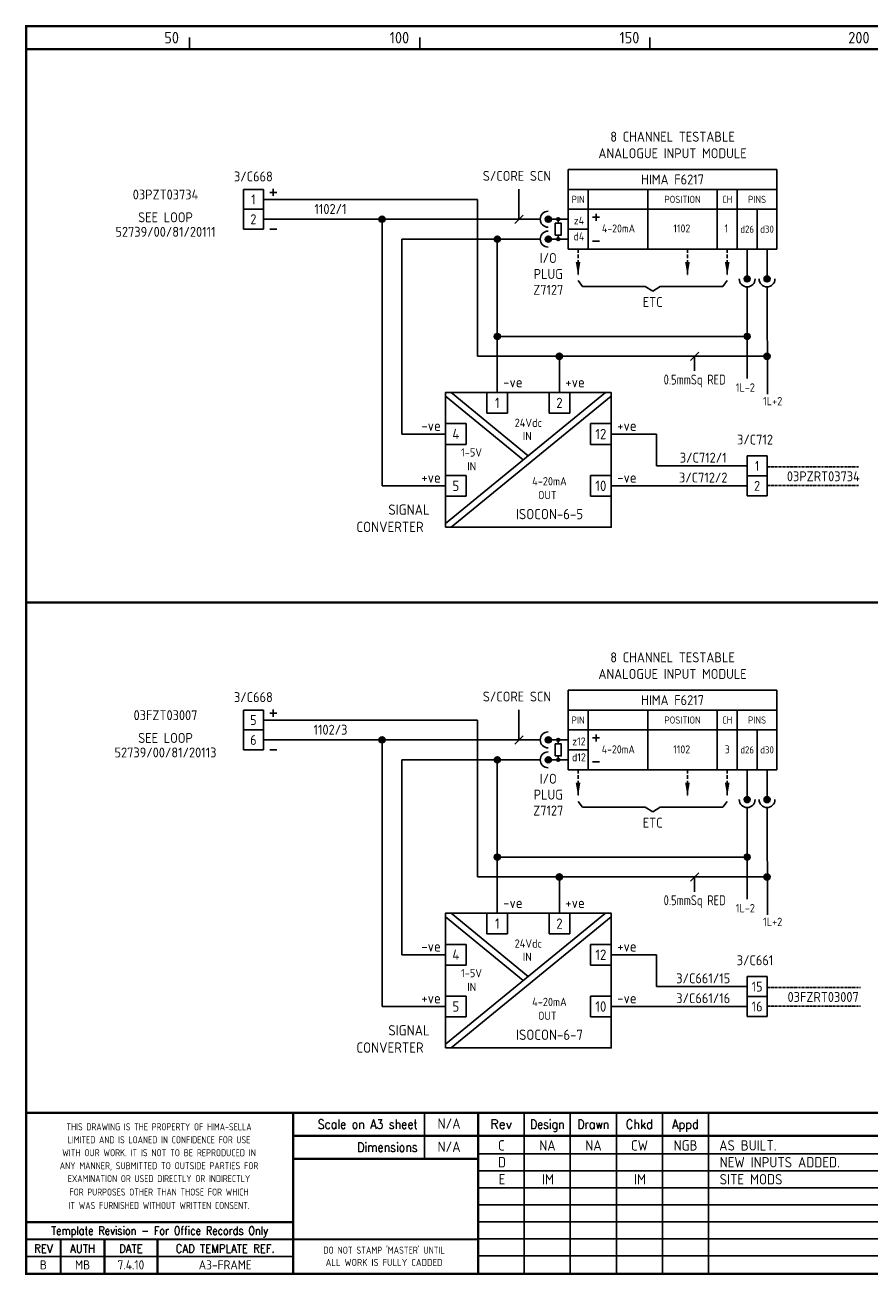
# Model space of a CAD drawing. Extents: x 14 to 408, y 0 to 275.
# Tile 1 of 2: x 14 to 198, y 0 to 272. Entities that reach past the tile are written whole.
import ezdxf
from ezdxf.enums import TextEntityAlignment as Align

# ---------------------------------------------------------------- set-up
doc = ezdxf.new("R2010")
doc.units = 0
doc.header["$LTSCALE"] = 0.25
doc.header["$MEASUREMENT"] = 0
doc.linetypes.add('HIDDEN', pattern=[0.375, 0.25, -0.125])
doc.linetypes.add('HIDDEN2', pattern=[4.7625, 3.175, -1.5875])
doc.layers.get('0').update_dxf_attribs({"color": 41, "linetype": 'CONTINUOUS'})
for name, color, linetype in [('00-DRG_FRAME', 12, 'CONTINUOUS'), ('01-DRAW', 7, 'CONTINUOUS'), ('051-TEXT', 2, 'CONTINUOUS'), ('DIM', 3, 'CONTINUOUS')]:
    doc.layers.add(name, color=color, linetype=linetype)
doc.styles.add('ISO', font='iso.shx')
doc.styles.add('ROMAND', font='ROMAND')

# ---------------------------------------------------------------- blocks, each defined once
blk = doc.blocks.new('A3-REVA')
at = {"layer": '051-TEXT', "style": 'ISO'}
for tag, p in [('DESIGNED', (292.01, 31.7)), ('A', (117.73, 27.28)), ('DES', (127.73, 27.28)), ('DRN', (137.73, 27.28)), ('CHKD', (147.73, 27.28)), ('APPD', (157.73, 27.28)), ('DATE', (256, 27.28)), ('DRAWN', (291.72, 26.77)), ('CHECKED', (291.72, 21.89)), ('APPD', (291.65, 16.79)), ('DATE', (291.92, 11.96))]:
    blk.add_attdef(tag, text='', height=2.25, dxfattribs=at).set_placement(p, align=Align.CENTER)
blk.add_attdef('DESCRIPTION', (165.03, 27.28), '', height=2.25, dxfattribs=at)
blk = doc.blocks.new('A3-REVB')
at = {"layer": '051-TEXT', "style": 'ISO'}
for tag, p in [('A', (124.85, -20.36)), ('DES', (134.85, -20.36)), ('DRN', (144.85, -20.36)), ('CHKD', (154.85, -20.36)), ('APPD', (164.85, -20.36)), ('DATE', (263.12, -20.36))]:
    blk.add_attdef(tag, text='', height=2.25, dxfattribs=at).set_placement(p, align=Align.CENTER)
blk.add_attdef('DESCRIPTION', (172.15, -20.36), '', height=2.25, dxfattribs=at)
blk = doc.blocks.new('DOT')
for radius in [0.75, 0.65, 0.55, 0.45, 0.35, 0.25, 0.15, 0.05]:
    blk.add_circle((0, 0), radius)
blk = doc.blocks.new('A3-CONTRACT')
at = {"layer": '051-TEXT', "color": 41, "style": 'ISO'}
for tag, height, p in [('SCALE', 2.25, (106.71, 31.82)), ('DIMS', 2.25, (106.71, 26.8)), ('CONTRACT', 4.5, (344.94, 3.1)), ('CAD-REF', 2.25, (283.73, 1.84))]:
    blk.add_attdef(tag, text='', height=height, dxfattribs=at).set_placement(p, align=Align.CENTER)
for tag, p in [('TITLE_2', (303.86, 17.28)), ('TITLE_3', (303.79, 12.78))]:
    blk.add_attdef(tag, p, '', height=2.25, dxfattribs=at)

msp = doc.modelspace()

# ---------------------------------------------------------------- linework, layer by layer
at = {"layer": '00-DRG_FRAME'}
for p, q in [((50, 266.5), (50, 269)), ((100, 266.5), (100, 269)), ((150, 266.5), (150, 269)), ((101.01, 35.5), (101.01, 25.5)), ((122.7, 35.5), (122.7, 0.5)), ((132.7, 0.5), (132.7, 35.5)), ((142.7, 0.5), (142.7, 35.5)), ((152.7, 35.5), (152.7, 0.5)), ((162.7, 35.5), (162.7, 0.5)), ((265, 26.59), (112.7, 26.59)), ((265, 22.89), (112.7, 22.89)), ((265, 19.19), (112.7, 19.19)), ((265, 15.49), (112.7, 15.49)), ((265, 11.79), (112.7, 11.79)), ((265, 8.09), (112.7, 8.09)), ((72.5, 4.25), (14.5, 4.25)), ((265, 4.39), (112.7, 4.39))]:
    msp.add_line(p, q, dxfattribs=at)
at = {"layer": '00-DRG_FRAME', "const_width": 0.5}
msp.add_lwpolyline([(14.5, 0.5), (404.5, 0.5), (404.5, 271.5), (14.5, 271.5)], close=True, dxfattribs=at)
for points in [[(14.5, 266.5), (404.5, 266.5)], [(14.5, 146.31), (404.5, 146.31)], [(404.5, 35.5), (14.5, 35.5)], [(72.5, 0.5), (72.5, 35.5)], [(112.7, 0.5), (112.7, 35.5)], [(265, 30.5), (72.5, 30.5)], [(112.7, 25.5), (72.5, 25.5)], [(14.5, 11.75), (72.5, 11.75)], [(14.5, 8), (72.5, 8)], [(22, 0.5), (22, 8)], [(31.5, 0.5), (31.5, 8)], [(43, 0.5), (43, 8)], [(112.7, 8), (72.5, 8)]]:
    msp.add_lwpolyline(points, dxfattribs=at)
at = {"layer": '01-DRAW'}
for p, q in [((177.59, 240.36), (132.23, 240.36)), ((132.23, 240.36), (132.23, 223.08)), ((177.59, 240.36), (177.59, 223.08)), ((66.02, 236.04), (61.7, 236.04)), ((61.7, 236.04), (61.7, 227.4)), ((66.02, 236.04), (66.02, 227.4)), ((66.02, 233.88), (112.51, 233.88)), ((68.95, 235.39), (67.4, 235.39)), ((68.18, 236.17), (68.18, 234.62)), ((112.51, 233.88), (112.51, 199.79)), ((132.23, 236.04), (177.59, 236.04)), ((136.55, 236.04), (136.55, 223.08)), ((149.51, 236.04), (149.51, 223.08)), ((164.63, 223.08), (164.63, 236.04)), ((168.95, 223.08), (168.95, 236.04)), ((66.02, 231.72), (61.7, 231.72)), ((132.23, 231.72), (177.59, 231.72)), ((173.27, 223.08), (173.27, 231.72)), ((66.02, 229.56), (126.18, 229.56)), ((91.81, 171.66), (91.81, 229.56)), ((127.91, 229.56), (132.23, 229.56)), ((130.07, 229.56), (130.07, 228.7)), ((137.5, 229.99), (139.05, 229.99)), ((138.28, 230.77), (138.28, 229.22)), ((66.02, 227.4), (61.7, 227.4)), ((68.95, 227.4), (67.4, 227.4)), ((130.07, 226.11), (130.07, 225.24)), ((132.23, 227.4), (136.55, 227.4)), ((96.13, 182.91), (96.13, 225.24)), ((96.13, 225.24), (126.18, 225.24)), ((116.83, 225.24), (116.83, 191.91)), ((127.91, 225.24), (132.23, 225.24)), ((132.23, 223.08), (177.59, 223.08)), ((137.5, 224.81), (139.05, 224.81)), ((171.11, 223.08), (171.11, 216.6)), ((175.43, 223.08), (175.43, 216.6)), ((134.39, 216.22), (135.36, 214.93)), ((135.36, 214.93), (148.97, 214.93)), ((148.97, 214.93), (150.59, 213.96)), ((152.21, 214.93), (150.59, 213.96)), ((165.82, 214.93), (152.21, 214.93)), ((166.79, 216.22), (165.82, 214.93)), ((171.11, 214.87), (171.11, 194.95)), ((175.43, 214.87), (175.55, 191.55)), ((171.11, 204.11), (116.79, 204.11)), ((112.51, 199.79), (175.43, 199.79)), ((130.33, 199.79), (130.33, 191.91)), ((105.58, 163.48), (140.36, 191.91)), ((122.48, 177.29), (105.58, 191.1)), ((123.58, 178.19), (106.8, 191.91)), ((106.8, 162.66), (141.58, 191.1)), ((114.58, 191.91), (114.58, 187.41)), ((119.08, 191.91), (119.08, 187.41)), ((128.08, 191.91), (128.08, 187.41)), ((132.58, 191.91), (132.58, 187.41)), ((105.58, 185.16), (110.08, 185.16)), ((141.58, 185.16), (137.08, 185.16)), ((96.13, 182.91), (105.58, 182.91)), ((151.39, 182.91), (141.58, 182.91)), ((151.39, 182.91), (151.39, 175.98)), ((105.58, 180.66), (110.08, 180.66)), ((141.58, 180.66), (137.08, 180.66)), ((171.11, 178.14), (171.11, 169.5)), ((171.11, 178.14), (175.43, 178.14)), ((171.11, 178.14), (175.43, 178.14)), ((175.43, 178.14), (175.43, 169.5)), ((105.58, 173.91), (110.08, 173.91)), ((141.58, 173.91), (137.08, 173.91)), ((171.11, 175.98), (151.39, 175.98)), ((171.11, 173.82), (175.43, 173.82)), ((91.81, 171.66), (105.58, 171.66)), ((151.39, 171.66), (141.58, 171.66)), ((151.39, 171.66), (171.11, 171.66)), ((105.58, 169.41), (110.08, 169.41)), ((141.58, 169.41), (137.08, 169.41)), ((171.11, 169.5), (175.43, 169.5)), ((177.59, 127.27), (132.23, 127.27)), ((132.23, 127.27), (132.23, 109.99)), ((177.59, 127.27), (177.59, 109.99)), ((66.02, 122.95), (61.7, 122.95)), ((61.7, 122.95), (61.7, 114.31)), ((66.02, 122.95), (66.02, 114.31)), ((68.95, 122.3), (67.4, 122.3)), ((68.18, 123.08), (68.18, 121.52)), ((132.23, 122.95), (177.59, 122.95)), ((136.55, 122.95), (136.55, 109.99)), ((149.51, 122.95), (149.51, 109.99)), ((164.63, 109.99), (164.63, 122.95)), ((168.95, 109.99), (168.95, 122.95)), ((66.02, 120.79), (112.51, 120.79)), ((112.51, 120.79), (112.51, 86.7)), ((66.02, 118.63), (61.7, 118.63)), ((132.23, 118.63), (177.59, 118.63)), ((137.5, 116.9), (139.05, 116.9)), ((138.28, 117.68), (138.28, 116.12)), ((173.27, 109.99), (173.27, 118.63)), ((66.02, 114.31), (61.7, 114.31)), ((66.02, 116.47), (126.18, 116.47)), ((68.95, 114.31), (67.4, 114.31)), ((91.81, 58.57), (91.81, 116.47)), ((127.91, 116.47), (132.23, 116.47)), ((130.07, 116.47), (130.07, 115.6)), ((132.23, 114.31), (136.55, 114.31)), ((96.13, 69.82), (96.13, 112.15)), ((96.13, 112.15), (126.18, 112.15)), ((116.83, 112.15), (116.83, 78.82)), ((127.91, 112.15), (132.23, 112.15)), ((130.07, 113.01), (130.07, 112.15)), ((137.5, 111.72), (139.05, 111.72)), ((132.23, 109.99), (177.59, 109.99)), ((171.11, 109.99), (171.11, 103.51)), ((175.43, 109.99), (175.43, 103.51)), ((134.39, 103.13), (135.36, 101.83)), ((135.36, 101.83), (148.97, 101.83)), ((148.97, 101.83), (150.59, 100.86)), ((152.21, 101.83), (150.59, 100.86)), ((165.82, 101.83), (152.21, 101.83)), ((166.79, 103.13), (165.82, 101.83)), ((171.11, 101.78), (171.11, 81.85)), ((175.43, 101.78), (175.55, 78.46)), ((171.11, 91.02), (116.79, 91.02)), ((112.51, 86.7), (175.43, 86.7)), ((130.33, 86.7), (130.33, 78.82)), ((105.58, 50.38), (140.36, 78.82)), ((123.58, 65.1), (106.8, 78.82)), ((114.58, 78.82), (114.58, 74.32)), ((119.08, 78.82), (119.08, 74.32)), ((128.08, 78.82), (128.08, 74.32)), ((132.58, 78.82), (132.58, 74.32)), ((122.48, 64.2), (105.58, 78.01)), ((106.8, 49.57), (141.58, 78.01)), ((105.58, 72.07), (110.08, 72.07)), ((141.58, 72.07), (137.08, 72.07)), ((96.13, 69.82), (105.58, 69.82)), ((151.39, 69.82), (141.58, 69.82)), ((151.39, 69.82), (151.39, 62.89)), ((105.58, 67.57), (110.08, 67.57)), ((141.58, 67.57), (137.08, 67.57)), ((171.11, 62.89), (151.39, 62.89)), ((171.11, 65.05), (171.11, 56.41)), ((171.11, 65.05), (175.43, 65.05)), ((171.11, 65.05), (175.43, 65.05)), ((175.43, 65.05), (175.43, 56.41)), ((105.58, 60.82), (110.08, 60.82)), ((141.58, 60.82), (137.08, 60.82)), ((171.11, 60.73), (175.43, 60.73)), ((91.81, 58.57), (105.58, 58.57)), ((151.39, 58.57), (141.58, 58.57)), ((151.39, 58.57), (171.11, 58.57)), ((105.58, 56.32), (110.08, 56.32)), ((141.58, 56.32), (137.08, 56.32)), ((171.11, 56.41), (175.43, 56.41))]:
    msp.add_line(p, q, dxfattribs=at)
at = {"layer": '01-DRAW', "linetype": 'HIDDEN2'}
for p, q in [((134.39, 223.08), (134.39, 217.25)), ((158.15, 223.08), (158.15, 217.25)), ((166.79, 223.08), (166.79, 217.25)), ((134.39, 109.99), (134.39, 104.16)), ((158.15, 109.99), (158.15, 104.16)), ((166.79, 109.99), (166.79, 104.16))]:
    msp.add_line(p, q, dxfattribs=at)
at = {"layer": '01-DRAW', "linetype": 'HIDDEN'}
for p, q in [((175.43, 175.8), (195.35, 175.8)), ((175.43, 171.75), (195.35, 171.75)), ((175.43, 62.71), (195.8, 62.71)), ((175.43, 58.66), (195.8, 58.66))]:
    msp.add_line(p, q, dxfattribs=at)
at = {"layer": '01-DRAW'}
for points in [[(129.42, 226.11), (130.72, 226.11), (130.72, 228.7), (129.42, 228.7)], [(105.58, 162.66), (141.58, 162.66), (141.58, 191.91), (105.58, 191.91)], [(129.42, 113.01), (130.72, 113.01), (130.72, 115.6), (129.42, 115.6)], [(105.58, 49.57), (141.58, 49.57), (141.58, 78.82), (105.58, 78.82)]]:
    msp.add_lwpolyline(points, close=True, dxfattribs=at)
for points in [[(119.08, 187.41), (114.58, 187.41)], [(132.58, 187.41), (128.08, 187.41)], [(110.08, 185.16), (110.08, 180.66)], [(137.08, 185.16), (137.08, 180.66)], [(110.08, 173.91), (110.08, 169.41)], [(137.08, 173.91), (137.08, 169.41)], [(119.08, 74.32), (114.58, 74.32)], [(132.58, 74.32), (128.08, 74.32)], [(110.08, 72.07), (110.08, 67.57)], [(137.08, 72.07), (137.08, 67.57)], [(110.08, 60.82), (110.08, 56.32)], [(137.08, 60.82), (137.08, 56.32)]]:
    msp.add_lwpolyline(points, dxfattribs=at)
for centre, radius in [((127.91, 229.56), 0.648), ((127.91, 229.56), 0.562), ((127.91, 229.56), 0.475), ((127.91, 229.56), 0.389), ((127.91, 229.56), 0.302), ((127.91, 229.56), 0.216), ((127.91, 229.56), 0.13), ((127.91, 229.56), 0.0432), ((127.91, 225.24), 0.648), ((127.91, 225.24), 0.562), ((127.91, 225.24), 0.475), ((127.91, 225.24), 0.389), ((127.91, 225.24), 0.302), ((127.91, 225.24), 0.216), ((127.91, 225.24), 0.13), ((127.91, 225.24), 0.0432), ((171.11, 216.6), 0.648), ((175.43, 216.6), 0.648), ((171.11, 216.6), 0.562), ((171.11, 216.6), 0.475), ((171.11, 216.6), 0.389), ((171.11, 216.6), 0.302), ((171.11, 216.6), 0.216), ((171.11, 216.6), 0.13), ((171.11, 216.6), 0.0432), ((175.43, 216.6), 0.562), ((175.43, 216.6), 0.475), ((175.43, 216.6), 0.389), ((175.43, 216.6), 0.302), ((175.43, 216.6), 0.216), ((175.43, 216.6), 0.13), ((175.43, 216.6), 0.0432), ((127.91, 116.47), 0.648), ((127.91, 116.47), 0.562), ((127.91, 116.47), 0.475), ((127.91, 116.47), 0.389), ((127.91, 116.47), 0.302), ((127.91, 116.47), 0.216), ((127.91, 116.47), 0.13), ((127.91, 116.47), 0.0432), ((127.91, 112.15), 0.648), ((127.91, 112.15), 0.562), ((127.91, 112.15), 0.475), ((127.91, 112.15), 0.389), ((127.91, 112.15), 0.302), ((127.91, 112.15), 0.216), ((127.91, 112.15), 0.13), ((127.91, 112.15), 0.0432), ((171.11, 103.51), 0.648), ((171.11, 103.51), 0.562), ((171.11, 103.51), 0.475), ((171.11, 103.51), 0.389), ((171.11, 103.51), 0.302), ((171.11, 103.51), 0.216), ((171.11, 103.51), 0.13), ((171.11, 103.51), 0.0432), ((175.43, 103.51), 0.648), ((175.43, 103.51), 0.562), ((175.43, 103.51), 0.475), ((175.43, 103.51), 0.389), ((175.43, 103.51), 0.302), ((175.43, 103.51), 0.216), ((175.43, 103.51), 0.13), ((175.43, 103.51), 0.0432)]:
    msp.add_circle(centre, radius, dxfattribs=at)
for centre, start, end in [((127.91, 229.56), 90, 270), ((127.91, 225.24), 90, 270), ((171.11, 216.6), 180, 0), ((175.43, 216.6), 180, 0), ((127.91, 116.47), 90, 270), ((127.91, 112.15), 90, 270), ((171.11, 103.51), 180, 0), ((175.43, 103.51), 180, 0)]:
    msp.add_arc(centre, 1.73, start, end, dxfattribs=at)
for points in [[(134.89, 220.27), (133.88, 220.27), (134.39, 217.25)], [(158.65, 220.27), (157.64, 220.27), (158.15, 217.25)], [(167.29, 220.27), (166.28, 220.27), (166.79, 217.25)], [(134.89, 107.18), (133.88, 107.18), (134.39, 104.16)], [(158.65, 107.18), (157.64, 107.18), (158.15, 104.16)], [(167.29, 107.18), (166.28, 107.18), (166.79, 104.16)]]:
    msp.add_solid(points, dxfattribs=at)
at = {"layer": 'DIM'}
for p, q in [((121.55, 229.56), (121.55, 236.1)), ((120.65, 228.66), (122.45, 230.46)), ((158.8, 198.89), (160.6, 200.69)), ((159.7, 196.6), (159.7, 199.79)), ((121.55, 116.47), (121.55, 123.01)), ((120.65, 115.57), (122.45, 117.37)), ((158.8, 85.8), (160.6, 87.6)), ((159.7, 83.51), (159.7, 86.7))]:
    msp.add_line(p, q, dxfattribs=at)

# ---------------------------------------------------------------- block references
at = {"layer": '00-DRG_FRAME'}
for name, p, values in [('A3-CONTRACT', (-0.35, 0.19), {'TITLE_2': 'ICI SYNETIX SCHEDULE - No.3 AND No.7 PLANTS', 'TITLE_3': 'FISHER-ROSEMOUNTP.O. No.  99003994', 'CAD-REF': '10265-P3-077', 'CONTRACT': 'C10265H-P3', 'SCALE': 'N/A', 'DIMS': 'N/A'}), ('A3-REVB', (-7, 43.98), {'A': 'D', 'DESCRIPTION': 'NEW INPUTS ADDED.', 'DATE': '07.08.09'}), ('A3-REVB', (-7, 40.28), {'A': 'E', 'DES': 'IM', 'CHKD': 'IM', 'DESCRIPTION': 'SITE MODS', 'DATE': '11.08.11'})]:
    msp.add_blockref(name, p, dxfattribs=at).add_auto_attribs(values)
ref = msp.add_blockref('A3-REVA', (0, 0), dxfattribs=at)
ref.add_attrib('A', 'C', dxfattribs={"layer": '051-TEXT', "height": 2.25, "style": 'ISO'}).set_placement((117.73, 27.28), align=Align.CENTER)
ref.add_attrib('DES', 'NA', dxfattribs={"layer": '051-TEXT', "height": 2.25, "style": 'ISO'}).set_placement((127.73, 27.28), align=Align.CENTER)
ref.add_attrib('DRN', 'NA', dxfattribs={"layer": '051-TEXT', "height": 2.25, "style": 'ISO'}).set_placement((137.73, 27.28), align=Align.CENTER)
ref.add_attrib('CHKD', 'CW', dxfattribs={"layer": '051-TEXT', "height": 2.25, "style": 'ISO'}).set_placement((147.73, 27.28), align=Align.CENTER)
ref.add_attrib('APPD', 'NGB', dxfattribs={"layer": '051-TEXT', "height": 2.25, "style": 'ISO'}).set_placement((157.73, 27.28), align=Align.CENTER)
ref.add_attrib('DESCRIPTION', 'AS BUILT.', (165.03, 27.28), dxfattribs={"layer": '051-TEXT', "height": 2.25, "style": 'ISO'})
ref.add_attrib('DATE', '06.06.00', dxfattribs={"layer": '051-TEXT', "height": 2.25, "style": 'ISO'}).set_placement((256, 27.28), align=Align.CENTER)
ref.add_attrib('DESIGNED', 'NH', dxfattribs={"layer": '051-TEXT', "height": 2.25, "style": 'ISO'}).set_placement((292.01, 31.7), align=Align.CENTER)
ref.add_attrib('DRAWN', 'NH', dxfattribs={"layer": '051-TEXT', "height": 2.25, "style": 'ISO'}).set_placement((291.72, 26.77), align=Align.CENTER)
ref.add_attrib('CHECKED', 'CW', dxfattribs={"layer": '051-TEXT', "height": 2.25, "style": 'ISO'}).set_placement((291.72, 21.89), align=Align.CENTER)
ref.add_attrib('APPD', 'NGB', dxfattribs={"layer": '051-TEXT', "height": 2.25, "style": 'ISO'}).set_placement((291.65, 16.79), align=Align.CENTER)
ref.add_attrib('DATE', '28.03.00', dxfattribs={"layer": '051-TEXT', "height": 2.25, "style": 'ISO'}).set_placement((291.92, 11.96), align=Align.CENTER)
at = {"layer": '01-DRAW'}
for p, xscale, yscale, zscale in [((91.81, 229.56), 0.8639999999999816, 0.8640000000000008, 0.864), ((130.07, 229.56), 0.4320000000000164, 0.4320000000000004, 0.432), ((116.83, 225.24), 0.8639999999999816, 0.8640000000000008, 0.864), ((130.07, 225.24), 0.4320000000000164, 0.4320000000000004, 0.432), ((116.83, 204.11), 0.8639999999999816, 0.8640000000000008, 0.864), ((171.11, 204.11), 0.8639999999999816, 0.8640000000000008, 0.864), ((130.33, 199.79), 0.8639999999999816, 0.8640000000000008, 0.864), ((175.43, 199.79), 0.8639999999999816, 0.8640000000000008, 0.864), ((91.81, 116.47), 0.8639999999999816, 0.8640000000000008, 0.864), ((130.07, 116.47), 0.4320000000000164, 0.4320000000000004, 0.432), ((116.83, 112.15), 0.8639999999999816, 0.8640000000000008, 0.864), ((130.07, 112.15), 0.4320000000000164, 0.4320000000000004, 0.432), ((116.83, 91.02), 0.8639999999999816, 0.8640000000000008, 0.864), ((171.11, 91.02), 0.8639999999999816, 0.8640000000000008, 0.864), ((130.33, 86.7), 0.8639999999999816, 0.8640000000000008, 0.864), ((175.43, 86.7), 0.8639999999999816, 0.8640000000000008, 0.864)]:
    msp.add_blockref('DOT', p, dxfattribs=dict(at, xscale=xscale, yscale=yscale, zscale=zscale))

# ---------------------------------------------------------------- texts
at = {"layer": '00-DRG_FRAME', "style": 'ISO'}
for s, p in [('50', (47.69, 267.75)), ('100', (97.69, 267.75)), ('150', (147.69, 267.75)), ('200', (197.69, 267.75))]:
    msp.add_text(s, height=2.5, dxfattribs=at).set_placement(p, align=Align.RIGHT)
at = {"layer": '00-DRG_FRAME', "color": 3, "style": 'ISO'}
for s, width, p in [('THIS DRAWING IS THE PROPERTY OF HIMA-SELLA', 0.9, (43.36, 32.44)), ("DO NOT STAMP 'MASTER' UNTIL", 0.95, (92.25, 5.79))]:
    msp.add_text(s, height=1.53, dxfattribs=dict(at, width=width)).set_placement(p, align=Align.MIDDLE)
at = {"layer": '00-DRG_FRAME', "color": 4, "style": 'ROMAND', "width": 0.87}
for s, p in [('Scale on A3 sheet', (99.54, 32)), ('Dimensions', (99.54, 27.01))]:
    msp.add_text(s, height=2, dxfattribs=at).set_placement(p, align=Align.RIGHT)
at = {"layer": '00-DRG_FRAME', "color": 4, "style": 'ROMAND'}
msp.add_text('Rev', height=2, dxfattribs=at).set_placement((117.7, 32), align=Align.CENTER)
for s, width, p in [('Design', 0.85, (127.7, 32)), ('Drawn', 0.85, (137.7, 32)), ('Chkd', 0.9, (147.7, 32)), ('Appd', 0.9, (157.7, 32))]:
    msp.add_text(s, height=2, dxfattribs=dict(at, width=width)).set_placement(p, align=Align.CENTER)
at = {"layer": '00-DRG_FRAME', "color": 3, "style": 'ISO'}
for s, width, p in [('LIMITED AND IS LOANED IN CONFIDENCE FOR USE', 0.9, (43.36, 29.62)), ('WITH OUR WORK. IT IS NOT TO BE REPRODUCED IN', 0.87, (43.36, 26.81)), ('ANY MANNER, SUBMITTED TO OUTSIDE PARTIES FOR', 0.87, (43.36, 23.99)), ('EXAMINATION OR USED DIRECTLY OR INDIRECTLY', 0.9, (43.36, 21.18)), ('FOR PURPOSES OTHER THAN THOSE FOR WHICH', 0.9, (43.36, 18.27)), ('IT WAS FURNISHED WITHOUT WRITTEN CONSENT.', 0.9, (43.36, 15.35))]:
    msp.add_text(s, height=1.53, dxfattribs=dict(at, width=width)).set_placement(p, align=Align.MIDDLE_CENTER)
at = {"layer": '00-DRG_FRAME', "color": 4, "style": 'ROMAND'}
for s, width, p in [('Template Revision - For Office Records Only', 0.85, (43.5, 9.62)), ('REV', 0.9, (18.25, 6)), ('AUTH', 0.9, (26.75, 6)), ('DATE', 0.9, (37.25, 6)), ('CAD TEMPLATE REF.', 0.9, (57.75, 6))]:
    msp.add_text(s, height=1.8, dxfattribs=dict(at, width=width)).set_placement(p, align=Align.MIDDLE)
at = {"layer": '00-DRG_FRAME', "color": 41, "style": 'ISO'}
for s, p in [('B', (18.25, 1.45)), ('MB', (26.75, 1.45)), ('7.4.10', (37.25, 1.45)), ('A3-FRAME', (57.75, 1.45))]:
    msp.add_text(s, height=2, dxfattribs=at).set_placement(p, align=Align.CENTER)
at = {"layer": '00-DRG_FRAME', "color": 3, "style": 'ISO'}
msp.add_text('ALL WORK IS FULLY CADDED', height=1.53, dxfattribs=at).set_placement((92.25, 2.98), align=Align.MIDDLE_CENTER)
at = {"layer": '01-DRAW', "style": 'ISO'}
for s, height, p in [('8 CHANNEL TESTABLE', 2.16, (154.91, 246.41)), ('ANALOGUE INPUT MODULE', 2.16, (154.91, 242.81)), ('3/C668', 2.16, (63.86, 237.77)), ('S/CORE SCN', 2.16, (121.1, 237.9)), ('HIMA F6217', 2.16, (154.91, 237.12)), ('03PZT03734', 2.16, (44.77, 233.85)), ('1', 2.16, (63.86, 232.8)), ('PIN', 1.555, (134.39, 233.1)), ('POSITION', 1.555, (157.07, 233.1)), ('CH', 1.555, (166.79, 233.1)), ('PINS', 1.555, (173.27, 233.1)), ('SEE LOOP', 2.16, (44.77, 228.9)), ('1102/1', 2.16, (80.6, 230.7)), ('52739/00/81/20111', 2.16, (44.77, 225.75)), ('2', 2.16, (63.86, 228.48)), ('z4', 1.728, (134.57, 228.42)), ('4-20mA', 1.728, (143.17, 226.7)), ('1102', 1.728, (156.92, 226.7)), ('1', 1.73, (166.59, 226.7)), ('d26', 1.555, (171.11, 226.62)), ('d30', 1.555, (175.43, 226.62)), ('d4', 1.728, (134.57, 224.97)), ('I/O', 2.16, (127.91, 220.06)), ('PLUG', 2.16, (127.91, 216.6)), ('Z7127', 2.16, (127.91, 213.15)), ('ETC', 2.16, (150.59, 210.5)), ('3/C712', 2.16, (172.82, 180.63)), ('3/C712/1', 2.16, (161.57, 176.7)), ('1', 2.16, (173.27, 174.9)), ('3/C712/2', 2.16, (161.57, 172.38)), ('03PZRT03734', 2.16, (187.66, 172.65)), ('4-20mA', 1.8, (128.17, 171.75)), ('2', 2.16, (173.27, 170.58)), ('OUT', 1.8, (127.72, 168.75)), ('ISOCON-6-5', 2.25, (128.17, 164.4)), ('8 CHANNEL TESTABLE', 2.16, (154.91, 133.32)), ('ANALOGUE INPUT MODULE', 2.16, (154.91, 129.72)), ('3/C668', 2.16, (63.86, 124.68)), ('S/CORE SCN', 2.16, (121.1, 124.81)), ('HIMA F6217', 2.16, (154.91, 124.03)), ('03FZT03007', 2.16, (44.77, 120.76)), ('5', 2.16, (63.86, 119.71)), ('1102/3', 2.16, (80.6, 117.61)), ('PIN', 1.555, (134.39, 120.01)), ('POSITION', 1.555, (157.07, 120.01)), ('CH', 1.555, (166.79, 120.01)), ('PINS', 1.555, (173.27, 120.01)), ('SEE LOOP', 2.16, (44.77, 115.81)), ('6', 2.16, (63.86, 115.39)), ('z12', 1.728, (134.57, 115.28)), ('52739/00/81/20113', 2.16, (44.77, 112.66)), ('4-20mA', 1.728, (143.12, 113.56)), ('1102', 1.728, (156.89, 113.56)), ('3', 1.73, (166.79, 113.56)), ('d26', 1.555, (171.11, 113.53)), ('d30', 1.555, (175.43, 113.53)), ('d12', 1.728, (134.57, 111.83)), ('I/O', 2.16, (127.91, 106.96)), ('PLUG', 2.16, (127.91, 103.51)), ('Z7127', 2.16, (127.91, 100.05)), ('ETC', 2.16, (150.59, 97.41)), ('3/C661', 2.16, (172.82, 67.53)), ('3/C661/15', 2.16, (161.57, 63.61)), ('15', 2.16, (173.27, 61.81)), ('4-20mA', 1.8, (128.17, 58.66)), ('3/C661/16', 2.16, (161.57, 59.29)), ('03FZRT03007', 2.16, (187.62, 59.56)), ('OUT', 1.8, (127.72, 55.66)), ('16', 2.16, (173.27, 57.49)), ('ISOCON-6-7', 2.25, (128.17, 51.31))]:
    msp.add_text(s, height=height, dxfattribs=at).set_placement(p, align=Align.CENTER)
at = {"layer": '01-DRAW', "style": 'ISO', "width": 0.85}
for p in [(159.7, 193.66), (159.7, 80.57)]:
    msp.add_text('0.5mmSq RED', height=2.16, dxfattribs=at).set_placement(p, align=Align.CENTER)
at = {"layer": '01-DRAW', "style": 'ISO'}
for s, p in [('-ve', (122.33, 193.04)), ('+ve', (135.83, 193.04)), ('-ve', (104.56, 183.59)), ('+ve', (147.1, 183.59)), ('+ve', (104.56, 172.34)), ('-ve', (147.1, 172.34)), ('-ve', (122.33, 79.95)), ('+ve', (135.83, 79.95)), ('-ve', (104.56, 70.5)), ('+ve', (147.1, 70.5)), ('+ve', (104.56, 59.25)), ('-ve', (147.1, 59.25))]:
    msp.add_text(s, height=2.25, dxfattribs=at).set_placement(p, align=Align.RIGHT)
for s, height, p in [('1L-2', 1.8, (168.62, 192.11)), ('1L+2', 1.8, (174.56, 189.15)), ('1-5V', 1.8, (108.97, 178.01)), ('IN', 1.8, (110.32, 175.01)), ('SIGNAL', 2.25, (93.18, 165.36)), ('CONVERTER', 2.25, (86.25, 161.61)), ('1L-2', 1.8, (168.62, 79.02)), ('1L+2', 1.8, (174.56, 76.05)), ('1-5V', 1.8, (108.97, 64.92)), ('IN', 1.8, (110.32, 61.92)), ('SIGNAL', 2.25, (93.18, 52.27)), ('CONVERTER', 2.25, (86.25, 48.52))]:
    msp.add_text(s, height=height, dxfattribs=at).set_placement(p)
for s, height, p in [('1', 2.25, (116.83, 189.66)), ('2', 2.25, (130.33, 189.66)), ('24Vdc', 1.8, (123.58, 185.35)), ('4', 2.25, (107.83, 182.91)), ('IN', 1.8, (123.35, 182.47)), ('12', 2.25, (139.33, 182.91)), ('5', 2.25, (107.83, 171.66)), ('10', 2.25, (139.33, 171.66)), ('1', 2.25, (116.83, 76.57)), ('2', 2.25, (130.33, 76.57)), ('24Vdc', 1.8, (123.58, 72.25)), ('4', 2.25, (107.83, 69.82)), ('12', 2.25, (139.33, 69.82)), ('IN', 1.8, (123.35, 69.37)), ('5', 2.25, (107.83, 58.57)), ('10', 2.25, (139.33, 58.57))]:
    msp.add_text(s, height=height, dxfattribs=at).set_placement(p, align=Align.MIDDLE)

doc.saveas('drawing.dxf')
